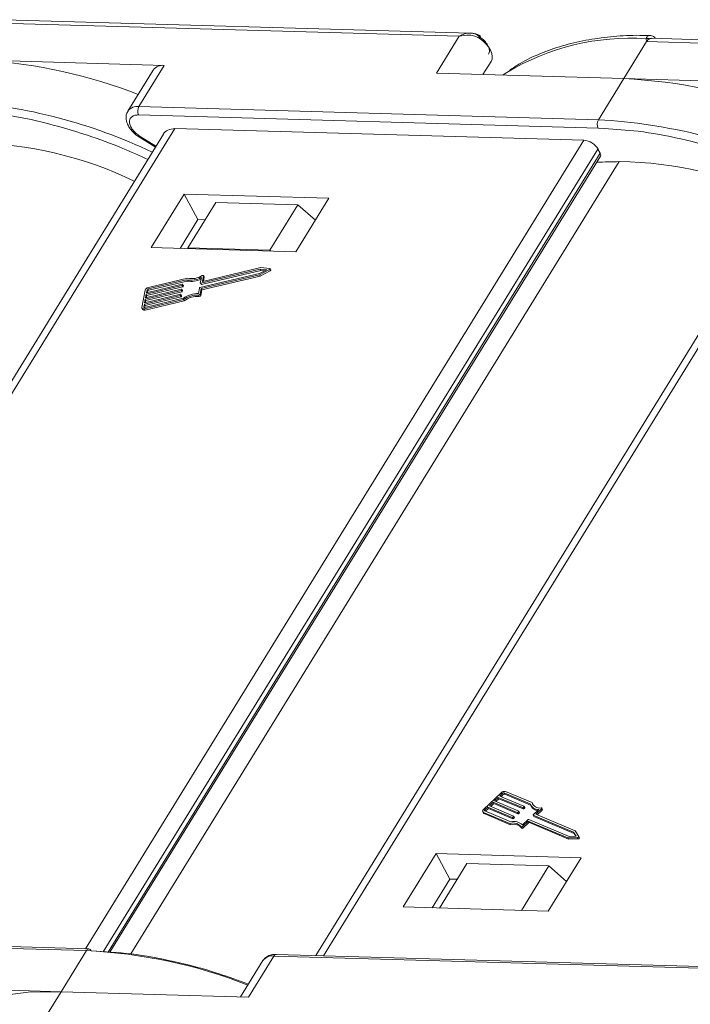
# Model space of a CAD drawing. Header units: millimetres. Extents: x 4144 to 5605, y 218 to 1251.
# Tile 35 of 45: x 5192 to 5232, y 1006 to 1064. Entities that reach past the tile are written whole.
import ezdxf

# ---------------------------------------------------------------- set-up
doc = ezdxf.new("R2010")
doc.units = ezdxf.units.MM

msp = doc.modelspace()

# ---------------------------------------------------------------- linework, layer by layer
at = {"color": 7, "linetype": 'Continuous', "lineweight": 15}
for p, q in [((5190.843, 1064.22), (5218.03, 1063.438)), ((5218.69, 1063.624), (5191.135, 1064.416)), ((5218.03, 1063.438), (5216.681, 1061.249)), ((5227.771, 1060.93), (5229.12, 1063.119)), ((5229.12, 1063.119), (5229.092, 1063.293)), ((5229.12, 1063.119), (5256.307, 1062.338)), ((5256.967, 1062.524), (5229.412, 1063.316)), ((5200.584, 1061.712), (5189.717, 1062.024)), ((5199.084, 1059.279), (5200.584, 1061.712)), ((5219.915, 1061.941), (5219.44, 1061.169)), ((5219.44, 1061.169), (5219.915, 1061.941)), ((5199.935, 1061.44), (5198.435, 1059.008)), ((5216.681, 1061.249), (5227.771, 1060.93)), ((5227.771, 1060.93), (5226.271, 1058.497)), ((5238.86, 1060.611), (5227.771, 1060.93)), ((5226.271, 1058.497), (5199.084, 1059.279)), ((5199.07, 1058.784), (5226.257, 1058.003)), ((5200.53, 1057.644), (5171.265, 1010.172)), ((5171.739, 1010.159), (5201.218, 1057.98)), ((5200.094, 1056.937), (5199.159, 1057.514)), ((5201.218, 1057.98), (5225.402, 1057.284)), ((5226.257, 1058.003), (5226.618, 1057.974)), ((5225.402, 1057.284), (5195.922, 1009.463)), ((5199.125, 1057.459), (5200.06, 1056.882)), ((5196.98, 1009.294), (5226.244, 1056.765)), ((5197.257, 1009.271), (5226.38, 1056.513)), ((5238.806, 1056.543), (5209.542, 1009.072)), ((5210.015, 1009.058), (5239.495, 1056.879)), ((5226.38, 1056.513), (5226.244, 1056.765)), ((5197.372, 1009.262), (5226.392, 1056.338)), ((5198.61, 1009.163), (5227.496, 1056.02)), ((5201.758, 1054.102), (5199.809, 1050.94)), ((5210.328, 1053.856), (5201.758, 1054.102)), ((5201.758, 1054.102), (5202.573, 1052.593)), ((5203.631, 1053.602), (5201.981, 1050.927)), ((5208.487, 1053.463), (5203.631, 1053.602)), ((5206.837, 1050.787), (5208.487, 1053.463)), ((5208.378, 1050.693), (5210.328, 1053.856)), ((5208.487, 1053.463), (5209.524, 1052.552)), ((5202.573, 1052.593), (5201.523, 1050.89)), ((5203.001, 1052.581), (5202.573, 1052.593)), ((5199.809, 1050.94), (5208.378, 1050.693)), ((5201.981, 1050.927), (5201.977, 1050.877)), ((5206.837, 1050.787), (5201.981, 1050.927)), ((5206.896, 1050.736), (5206.837, 1050.787)), ((5206.21, 1049.408), (5202.696, 1048.575)), ((5202.743, 1048.828), (5206.257, 1049.661)), ((5202.784, 1048.753), (5206.297, 1049.585)), ((5206.296, 1049.751), (5202.875, 1048.94)), ((5206.645, 1049.632), (5206.21, 1049.408)), ((5206.218, 1049.329), (5206.81, 1049.634)), ((5206.257, 1049.661), (5206.645, 1049.632)), ((5206.257, 1049.661), (5206.297, 1049.585)), ((5206.259, 1049.253), (5206.85, 1049.558)), ((5206.824, 1049.711), (5206.296, 1049.751)), ((5206.297, 1049.585), (5206.522, 1049.569)), ((5206.81, 1049.634), (5206.85, 1049.558)), ((5206.891, 1049.622), (5206.85, 1049.697)), ((5199.631, 1048.494), (5201.908, 1049.034)), ((5201.96, 1049.127), (5199.647, 1048.579)), ((5199.672, 1048.419), (5201.949, 1048.958)), ((5201.908, 1049.034), (5201.949, 1048.958)), ((5202.778, 1049.169), (5202.718, 1048.842)), ((5202.719, 1048.834), (5202.759, 1048.759)), ((5202.743, 1048.828), (5202.784, 1048.753)), ((5202.768, 1048.511), (5206.218, 1049.329)), ((5202.809, 1048.436), (5206.259, 1049.253)), ((5202.85, 1048.954), (5202.906, 1049.26)), ((5202.857, 1048.941), (5202.85, 1048.954)), ((5202.903, 1048.947), (5202.947, 1049.184)), ((5202.945, 1049.201), (5202.904, 1049.276)), ((5202.906, 1049.26), (5202.947, 1049.184)), ((5206.259, 1049.253), (5206.218, 1049.329)), ((5199.448, 1048.411), (5199.261, 1047.398)), ((5199.464, 1047.89), (5201.578, 1048.391)), ((5201.593, 1048.475), (5199.479, 1047.974)), ((5199.504, 1047.814), (5201.618, 1048.315)), ((5199.518, 1048.185), (5201.632, 1048.686)), ((5201.648, 1048.77), (5199.534, 1048.27)), ((5199.534, 1048.27), (5199.565, 1048.438)), ((5199.559, 1048.11), (5201.673, 1048.611)), ((5199.606, 1048.363), (5199.565, 1048.438)), ((5199.591, 1048.283), (5199.606, 1048.363)), ((5199.631, 1048.494), (5199.672, 1048.419)), ((5201.578, 1048.391), (5201.618, 1048.315)), ((5201.611, 1048.419), (5201.619, 1048.461)), ((5201.611, 1048.419), (5201.651, 1048.343)), ((5201.658, 1048.394), (5201.617, 1048.469)), ((5201.619, 1048.461), (5201.659, 1048.385)), ((5201.632, 1048.686), (5201.673, 1048.611)), ((5201.651, 1048.343), (5201.659, 1048.385)), ((5201.665, 1048.714), (5201.673, 1048.756)), ((5201.665, 1048.714), (5201.706, 1048.639)), ((5201.713, 1048.689), (5201.672, 1048.765)), ((5201.673, 1048.756), (5201.714, 1048.681)), ((5201.706, 1048.639), (5201.714, 1048.681)), ((5202.663, 1048.547), (5202.602, 1048.221)), ((5202.707, 1048.185), (5202.768, 1048.511)), ((5202.748, 1048.11), (5202.809, 1048.436)), ((5202.809, 1048.436), (5202.768, 1048.511)), ((5199.409, 1047.594), (5201.523, 1048.095)), ((5199.413, 1047.313), (5201.726, 1047.861)), ((5201.539, 1048.18), (5199.424, 1047.679)), ((5199.424, 1047.679), (5199.464, 1047.89)), ((5201.705, 1047.937), (5199.428, 1047.397)), ((5199.45, 1047.519), (5201.564, 1048.02)), ((5199.453, 1047.238), (5201.766, 1047.786)), ((5199.464, 1047.89), (5199.504, 1047.814)), ((5199.479, 1047.974), (5199.518, 1048.185)), ((5199.482, 1047.692), (5199.504, 1047.814)), ((5199.518, 1048.185), (5199.559, 1048.11)), ((5199.536, 1047.988), (5199.559, 1048.11)), ((5201.523, 1048.095), (5201.564, 1048.02)), ((5201.556, 1048.123), (5201.564, 1048.166)), ((5201.556, 1048.123), (5201.597, 1048.048)), ((5201.604, 1048.098), (5201.563, 1048.174)), ((5201.564, 1048.166), (5201.605, 1048.09)), ((5201.597, 1048.048), (5201.605, 1048.09)), ((5201.766, 1047.786), (5201.726, 1047.861)), ((5202.617, 1048.127), (5202.658, 1048.052)), ((5202.748, 1048.11), (5202.707, 1048.185)), ((5199.267, 1047.349), (5199.308, 1047.273)), ((5199.378, 1047.426), (5199.409, 1047.594)), ((5199.378, 1047.426), (5199.392, 1047.398)), ((5199.409, 1047.594), (5199.45, 1047.519)), ((5199.453, 1047.238), (5199.413, 1047.313)), ((5199.427, 1047.397), (5199.45, 1047.519)), ((5220.523, 1018.697), (5219.477, 1017.709)), ((5220.602, 1018.664), (5220.428, 1018.499)), ((5220.428, 1018.499), (5221.862, 1017.896)), ((5220.511, 1018.464), (5220.643, 1018.588)), ((5220.643, 1018.588), (5220.602, 1018.664)), ((5222.229, 1018.039), (5220.685, 1018.688)), ((5220.685, 1018.688), (5220.726, 1018.613)), ((5220.726, 1018.613), (5222.253, 1017.971)), ((5222.341, 1018.111), (5220.773, 1018.771)), ((5220.036, 1018.129), (5219.818, 1017.923)), ((5219.818, 1017.923), (5221.252, 1017.32)), ((5219.901, 1017.888), (5220.077, 1018.053)), ((5221.47, 1017.526), (5220.036, 1018.129)), ((5220.077, 1018.053), (5220.036, 1018.129)), ((5220.077, 1018.053), (5221.51, 1017.45)), ((5220.341, 1018.417), (5220.123, 1018.211)), ((5220.123, 1018.211), (5221.557, 1017.608)), ((5220.206, 1018.176), (5220.382, 1018.341)), ((5221.775, 1017.814), (5220.341, 1018.417)), ((5220.382, 1018.341), (5220.341, 1018.417)), ((5220.382, 1018.341), (5221.815, 1017.738)), ((5222.263, 1017.951), (5222.304, 1017.876)), ((5222.382, 1018.036), (5222.341, 1018.111)), ((5222.398, 1017.975), (5222.382, 1018.036)), ((5219.428, 1017.568), (5219.468, 1017.493)), ((5219.465, 1017.536), (5221.034, 1016.876)), ((5219.506, 1017.46), (5219.465, 1017.536)), ((5219.506, 1017.46), (5221.075, 1016.801)), ((5219.553, 1017.618), (5221.096, 1016.969)), ((5219.731, 1017.841), (5219.557, 1017.676)), ((5219.557, 1017.676), (5219.597, 1017.6)), ((5219.597, 1017.6), (5219.772, 1017.765)), ((5221.165, 1017.238), (5219.731, 1017.841)), ((5219.772, 1017.765), (5219.731, 1017.841)), ((5219.772, 1017.765), (5221.205, 1017.162)), ((5221.51, 1017.45), (5221.47, 1017.526)), ((5221.555, 1017.579), (5221.511, 1017.538)), ((5221.552, 1017.463), (5221.511, 1017.538)), ((5221.552, 1017.463), (5221.595, 1017.504)), ((5221.595, 1017.504), (5221.555, 1017.579)), ((5221.604, 1017.527), (5221.563, 1017.603)), ((5221.815, 1017.738), (5221.775, 1017.814)), ((5221.86, 1017.867), (5221.816, 1017.826)), ((5221.857, 1017.751), (5221.816, 1017.826)), ((5221.857, 1017.751), (5221.9, 1017.792)), ((5221.9, 1017.792), (5221.86, 1017.867)), ((5221.909, 1017.815), (5221.868, 1017.891)), ((5222.406, 1017.372), (5222.447, 1017.297)), ((5224.796, 1016.365), (5222.413, 1017.367)), ((5222.453, 1017.292), (5222.413, 1017.367)), ((5222.415, 1017.396), (5222.752, 1017.714)), ((5222.559, 1017.424), (5222.896, 1017.743)), ((5224.899, 1016.44), (5222.559, 1017.424)), ((5222.643, 1017.389), (5222.937, 1017.667)), ((5222.896, 1017.743), (5222.937, 1017.667)), ((5222.954, 1017.714), (5222.913, 1017.79)), ((5221.075, 1016.801), (5221.034, 1016.876)), ((5221.205, 1017.162), (5221.165, 1017.238)), ((5221.25, 1017.291), (5221.206, 1017.25)), ((5221.206, 1017.25), (5221.247, 1017.174)), ((5221.247, 1017.174), (5221.29, 1017.216)), ((5221.29, 1017.216), (5221.25, 1017.291)), ((5221.299, 1017.239), (5221.258, 1017.315)), ((5221.773, 1016.79), (5222.11, 1017.108)), ((5221.786, 1016.694), (5222.102, 1016.992)), ((5221.827, 1016.619), (5222.142, 1016.917)), ((5222.142, 1016.917), (5222.102, 1016.992)), ((5222.143, 1017.004), (5224.463, 1016.029)), ((5222.184, 1016.929), (5222.143, 1017.004)), ((5222.151, 1017.12), (5224.534, 1016.118)), ((5222.184, 1016.929), (5224.504, 1015.953)), ((5222.453, 1017.292), (5224.836, 1016.289)), ((5221.691, 1016.681), (5221.731, 1016.605)), ((5221.827, 1016.619), (5221.786, 1016.694)), ((5224.944, 1016.124), (5224.796, 1016.365)), ((5224.836, 1016.289), (5224.796, 1016.365)), ((5224.836, 1016.289), (5224.938, 1016.124)), ((5225.101, 1016.113), (5224.899, 1016.44)), ((5224.463, 1016.029), (5225.021, 1016.037)), ((5224.504, 1015.953), (5224.463, 1016.029)), ((5224.504, 1015.953), (5225.061, 1015.962)), ((5224.534, 1016.118), (5224.944, 1016.124)), ((5225.021, 1016.037), (5225.061, 1015.962)), ((5225.142, 1016.036), (5225.101, 1016.112)), ((5216.672, 1015.102), (5214.722, 1011.94)), ((5225.241, 1014.856), (5216.672, 1015.102)), ((5216.672, 1015.102), (5217.486, 1013.593)), ((5218.484, 1014.505), (5216.865, 1011.878)), ((5218.484, 1014.505), (5223.34, 1014.366)), ((5223.292, 1011.693), (5225.241, 1014.856)), ((5221.721, 1011.738), (5223.34, 1014.366)), ((5223.34, 1014.366), (5224.378, 1013.455)), ((5216.436, 1011.89), (5217.486, 1013.593)), ((5217.486, 1013.593), (5217.914, 1013.581)), ((5214.722, 1011.94), (5223.292, 1011.693)), ((5168.792, 1010.141), (5195.979, 1009.359)), ((5196.125, 1009.458), (5168.938, 1010.239)), ((5195.979, 1009.359), (5194.48, 1006.927)), ((5206.42, 1008.769), (5205.097, 1006.621)), ((5205.57, 1006.608), (5207.069, 1009.04)), ((5207.069, 1009.04), (5234.256, 1008.259)), ((5234.402, 1008.357), (5207.215, 1009.139)), ((5194.48, 1006.927), (5183.39, 1007.245)), ((5193.13, 1004.737), (5194.48, 1006.927)), ((5194.48, 1006.927), (5205.57, 1006.608))]:
    msp.add_line(p, q, dxfattribs=at)
at = {"color": 7, "linetype": 'Continuous', "lineweight": 15, "flags": 128}
for points in [[(5219.915, 1061.941), (5219.974, 1062.083), (5219.987, 1062.247), (5219.956, 1062.426), (5219.881, 1062.614), (5219.764, 1062.805), (5219.61, 1062.99), (5219.424, 1063.165), (5219.213, 1063.322)], [(5220.854, 1061.294), (5220.818, 1061.27), (5220.624, 1061.135)], [(5199.159, 1057.514), (5199.141, 1057.485), (5199.13, 1057.466), (5199.125, 1057.459), (5199.125, 1057.459)], [(5206.824, 1049.711), (5206.837, 1049.708), (5206.847, 1049.702), (5206.852, 1049.693), (5206.852, 1049.681), (5206.848, 1049.668), (5206.838, 1049.655), (5206.825, 1049.644), (5206.81, 1049.634)], [(5206.85, 1049.558), (5206.866, 1049.568), (5206.879, 1049.58), (5206.888, 1049.593), (5206.893, 1049.605), (5206.893, 1049.617), (5206.891, 1049.622)], [(5202.718, 1048.842), (5202.717, 1048.838), (5202.718, 1048.835), (5202.72, 1048.832), (5202.723, 1048.829), (5202.727, 1048.828), (5202.732, 1048.827), (5202.737, 1048.827), (5202.743, 1048.828)], [(5202.83, 1049.278), (5202.844, 1049.285), (5202.859, 1049.289), (5202.873, 1049.29), (5202.886, 1049.289), (5202.896, 1049.285), (5202.903, 1049.278), (5202.906, 1049.27), (5202.906, 1049.26)], [(5202.875, 1048.94), (5202.869, 1048.939), (5202.864, 1048.939), (5202.86, 1048.94), (5202.856, 1048.942), (5202.853, 1048.944), (5202.851, 1048.947), (5202.85, 1048.95), (5202.85, 1048.954)], [(5202.947, 1049.184), (5202.947, 1049.194), (5202.945, 1049.201)], [(5201.619, 1048.461), (5201.619, 1048.465), (5201.618, 1048.468), (5201.616, 1048.472), (5201.613, 1048.474), (5201.609, 1048.475), (5201.604, 1048.476), (5201.599, 1048.476), (5201.593, 1048.475)], [(5201.673, 1048.756), (5201.673, 1048.76), (5201.673, 1048.764), (5201.67, 1048.767), (5201.667, 1048.769), (5201.664, 1048.771), (5201.659, 1048.772), (5201.654, 1048.771), (5201.648, 1048.77)], [(5201.564, 1048.166), (5201.564, 1048.17), (5201.563, 1048.173), (5201.561, 1048.176), (5201.558, 1048.179), (5201.554, 1048.18), (5201.549, 1048.181), (5201.544, 1048.181), (5201.539, 1048.18)], [(5199.413, 1047.313), (5199.379, 1047.307), (5199.347, 1047.307), (5199.319, 1047.311), (5199.296, 1047.321), (5199.277, 1047.335), (5199.265, 1047.353), (5199.26, 1047.374), (5199.261, 1047.398)], [(5199.428, 1047.397), (5199.417, 1047.395), (5199.406, 1047.395), (5199.397, 1047.397), (5199.389, 1047.4), (5199.383, 1047.405), (5199.379, 1047.411), (5199.377, 1047.418), (5199.378, 1047.426)], [(5219.465, 1017.536), (5219.445, 1017.548), (5219.43, 1017.564), (5219.422, 1017.584), (5219.42, 1017.607), (5219.425, 1017.632), (5219.436, 1017.658), (5219.454, 1017.684), (5219.477, 1017.709)], [(5219.557, 1017.676), (5219.549, 1017.668), (5219.543, 1017.659), (5219.539, 1017.65), (5219.537, 1017.642), (5219.538, 1017.634), (5219.541, 1017.628), (5219.546, 1017.622), (5219.553, 1017.618)], [(5221.557, 1017.608), (5221.56, 1017.606), (5221.563, 1017.603), (5221.564, 1017.6), (5221.564, 1017.596), (5221.563, 1017.592), (5221.561, 1017.588), (5221.559, 1017.583), (5221.555, 1017.579)], [(5221.862, 1017.896), (5221.865, 1017.894), (5221.868, 1017.891), (5221.869, 1017.888), (5221.869, 1017.884), (5221.868, 1017.88), (5221.866, 1017.876), (5221.864, 1017.871), (5221.86, 1017.867)], [(5222.413, 1017.367), (5222.409, 1017.369), (5222.407, 1017.372), (5222.405, 1017.375), (5222.405, 1017.379), (5222.406, 1017.383), (5222.408, 1017.387), (5222.411, 1017.392), (5222.415, 1017.396)], [(5222.879, 1017.804), (5222.892, 1017.803), (5222.903, 1017.8), (5222.91, 1017.794), (5222.915, 1017.785), (5222.915, 1017.776), (5222.912, 1017.765), (5222.906, 1017.754), (5222.896, 1017.743)], [(5222.937, 1017.667), (5222.947, 1017.678), (5222.953, 1017.689), (5222.956, 1017.7), (5222.955, 1017.71), (5222.954, 1017.714)], [(5221.252, 1017.32), (5221.255, 1017.318), (5221.258, 1017.315), (5221.259, 1017.312), (5221.259, 1017.308), (5221.258, 1017.304), (5221.256, 1017.3), (5221.254, 1017.295), (5221.25, 1017.291)], [(5221.786, 1016.694), (5221.774, 1016.685), (5221.76, 1016.677), (5221.746, 1016.671), (5221.731, 1016.667), (5221.717, 1016.667), (5221.706, 1016.669), (5221.696, 1016.674), (5221.69, 1016.681)], [(5221.731, 1016.606), (5221.737, 1016.598), (5221.746, 1016.593), (5221.758, 1016.591), (5221.772, 1016.592), (5221.786, 1016.595), (5221.801, 1016.601), (5221.815, 1016.609), (5221.827, 1016.619)], [(5225.101, 1016.113), (5225.104, 1016.102), (5225.102, 1016.09), (5225.096, 1016.077), (5225.085, 1016.065), (5225.07, 1016.054), (5225.054, 1016.045), (5225.037, 1016.039), (5225.021, 1016.037)], [(5225.061, 1015.962), (5225.078, 1015.964), (5225.095, 1015.969), (5225.111, 1015.978), (5225.125, 1015.989), (5225.136, 1016.002), (5225.143, 1016.015), (5225.145, 1016.027), (5225.142, 1016.036)], [(5183.611, 1002.381), (5184.009, 1002.966), (5184.967, 1004.032), (5186.129, 1004.944), (5187.482, 1005.693), (5189.011, 1006.272), (5190.7, 1006.673), (5192.529, 1006.892), (5194.48, 1006.927)]]:
    msp.add_lwpolyline(points, dxfattribs=at)
at = {"color": 7, "linetype": 'Continuous', "lineweight": 15}
for centre, radius, start, end in [((5218.685, 1063.697), 0.647, 324.5742, 337.63278), ((5228.157, 1049.174), 14.15, 86.21226, 121.07297), ((5229.189, 1063.003), 0.306, 69.74741, 108.5156), ((5188.01, 1031.785), 30.29, 68.63829, 86.34175), ((5200.487, 1061.03), 0.688, 81.96358, 143.42725), ((5226.42, 1031.192), 29.768, 68.52159, 87.39982), ((5186.194, 1027.694), 31.965, 64.65808, 85.9657), ((5198.988, 1058.596), 0.69, 82.00241, 143.0234), ((5199.554, 1059.018), 0.538, 150.95613, 205.74517), ((5226.741, 1058.236), 0.538, 150.95613, 205.74517), ((5224.622, 1027.074), 31.467, 64.53337, 86.99672), ((5189.004, 1034.719), 22.403, 64.03209, 89.45086), ((5225.322, 1056.212), 1.076, 30.95613, 85.74517), ((5226.238, 1056.415), 0.173, 333.36398, 34.64949), ((5228.436, 995.532), 60.495, 90.89067, 92.14196), ((5227.281, 1033.619), 22.403, 64.03209, 89.45086), ((5202.151, 1050.337), 1.326, 259.41771, 298.19154), ((5202.191, 1050.238), 1.302, 259.26079, 295.83746), ((5202.206, 1050.289), 1.188, 258.0397, 301.68332), ((5199.694, 1048.321), 0.262, 100.47925, 160.04254), ((5199.647, 1048.409), 0.0872, 100.47925, 160.04254), ((5199.688, 1048.333), 0.0872, 100.47925, 160.04254), ((5201.57, 1048.434), 0.0436, 280.47925, 340.04254), ((5201.61, 1048.358), 0.0436, 280.47925, 340.04254), ((5201.624, 1048.729), 0.0436, 280.47925, 340.04254), ((5201.647, 1048.388), 0.0121, 347.28267, 27.51386), ((5201.665, 1048.654), 0.0436, 280.47925, 340.04254), ((5202.62, 1046.605), 1.616, 90.62184, 124.50109), ((5201.702, 1048.683), 0.0121, 347.28267, 27.51386), ((5202.704, 1048.532), 0.0436, 100.47925, 160.04254), ((5202.775, 1048.772), 0.021, 219.90183, 292.51357), ((5201.515, 1048.138), 0.0436, 280.47925, 340.04254), ((5201.556, 1048.063), 0.0436, 280.47925, 340.04254), ((5201.593, 1048.093), 0.0121, 347.28267, 27.51386), ((5202.544, 1046.746), 1.383, 86.96732, 126.27921), ((5202.584, 1046.671), 1.383, 86.96732, 126.27921), ((5202.624, 1048.216), 0.0895, 265.73675, 339.43857), ((5202.664, 1048.141), 0.0895, 265.73675, 339.43857), ((5199.405, 1047.354), 0.126, 219.90183, 292.51357), ((5220.712, 1018.516), 0.262, 76.65876, 136.22204), ((5220.665, 1018.603), 0.0872, 76.65876, 136.22204), ((5220.706, 1018.528), 0.0872, 76.65876, 136.22204), ((5222.697, 1018.208), 0.497, 199.88446, 276.34019), ((5222.778, 1018.252), 0.459, 197.87163, 282.66726), ((5219.532, 1017.528), 0.0725, 209.18743, 249.41863), ((5221.48, 1017.568), 0.0436, 256.65876, 316.22204), ((5221.52, 1017.493), 0.0436, 256.65876, 316.22204), ((5221.584, 1017.521), 0.021, 304.18773, 16.79947), ((5221.785, 1017.856), 0.0436, 256.65876, 316.22204), ((5221.825, 1017.781), 0.0436, 256.65876, 316.22204), ((5221.889, 1017.809), 0.021, 304.18773, 16.79947), ((5222.718, 1018.137), 0.49, 212.19031, 265.68863), ((5221.226, 1016.32), 0.588, 37.86047, 109.03364), ((5221.267, 1016.244), 0.588, 37.86047, 109.03364), ((5221.281, 1016.3), 0.693, 44.85727, 105.46591), ((5221.175, 1017.28), 0.0436, 256.65876, 316.22204), ((5221.215, 1017.205), 0.0436, 256.65876, 316.22204), ((5221.279, 1017.233), 0.021, 304.18773, 16.79947), ((5222.133, 1016.962), 0.0436, 76.65876, 136.22204), ((5222.141, 1017.078), 0.0436, 76.65876, 136.22204), ((5222.174, 1016.887), 0.0436, 76.65876, 136.22204), ((5222.458, 1017.303), 0.0121, 209.18743, 249.41863), ((5196.138, 1009.282), 0.176, 94.04353, 153.96822), ((5194.551, 979.254), 30.139, 68.6387, 87.2827), ((5196.105, 1009.286), 0.173, 22.0518, 83.33731), ((5206.973, 1008.359), 0.688, 81.96358, 143.42725), ((5207.227, 1008.963), 0.176, 94.04353, 153.96822)]:
    msp.add_arc(centre, radius, start, end, dxfattribs=at)
msp.add_ellipse((5201.761, 1056.974), major_axis=(-1.256, 0.627), ratio=0.628473, start_param=5.441514, end_param=6.226831, dxfattribs=at)
for points, knots in [([(5218.03, 1063.438), (5218.131, 1063.49), (5218.333, 1063.592), (5218.666, 1063.641), (5218.989, 1063.594), (5219.16, 1063.464), (5219.241, 1063.403)], [0, 0, 0, 0, 0.251519, 0.501784, 0.765632, 1, 1, 1, 1]), ([(5219.213, 1063.322), (5219.13, 1063.365), (5218.948, 1063.462), (5218.534, 1063.532), (5218.228, 1063.475), (5218.03, 1063.438)], [0, 0, 0, 0, 0.227063, 0.501587, 1, 1, 1, 1]), ([(5219.284, 1063.45), (5219.166, 1063.51), (5218.977, 1063.605), (5218.769, 1063.619), (5218.691, 1063.624)], [0, 0, 0, 0, 0.623427, 1, 1, 1, 1]), ([(5229.325, 1063.477), (5229.054, 1063.485), (5228.247, 1063.508), (5226.971, 1063.42), (5225.504, 1063.216), (5224.116, 1062.885), (5222.82, 1062.426), (5221.772, 1061.941), (5221.211, 1061.56), (5221.003, 1061.418)], [0, 0, 0, 0, 0.082191, 0.244093, 0.406945, 0.570776, 0.735755, 0.902211, 1, 1, 1, 1]), ([(5229.092, 1063.293), (5229.1, 1063.319), (5229.117, 1063.377), (5229.171, 1063.441), (5229.24, 1063.48), (5229.294, 1063.499), (5229.324, 1063.489), (5229.326, 1063.489)], [0, 0, 0, 0, 0.2173471, 0.4751554, 0.7164243, 0.9720672, 1, 1, 1, 1]), ([(5229.649, 1063.309), (5229.643, 1063.317), (5229.613, 1063.363), (5229.537, 1063.422), (5229.429, 1063.479), (5229.355, 1063.487), (5229.318, 1063.491)], [0, 0, 0, 0, 0.065262, 0.374079, 0.686602, 1, 1, 1, 1]), ([(5229.412, 1063.307), (5229.381, 1063.309), (5229.342, 1063.312), (5229.304, 1063.294), (5229.295, 1063.29)], [0, 0, 0, 0, 0.778572, 1, 1, 1, 1]), ([(5189.204, 1059.008), (5189.733, 1058.965), (5191.075, 1058.854), (5193.371, 1058.384), (5195.835, 1057.675), (5197.935, 1056.913), (5199.121, 1056.374), (5199.61, 1056.152)], [0, 0, 0, 0, 0.160994, 0.40814, 0.662248, 0.860875, 1, 1, 1, 1]), ([(5198.447, 1059.005), (5198.432, 1058.989), (5198.342, 1058.885), (5198.309, 1058.607), (5198.374, 1058.288), (5198.525, 1058.011), (5198.75, 1057.727), (5198.981, 1057.562), (5199.125, 1057.459)], [0, 0, 0, 0, 0.037615, 0.241517, 0.451999, 0.598171, 0.747954, 1, 1, 1, 1]), ([(5199.159, 1057.514), (5199.076, 1057.571), (5198.905, 1057.687), (5198.705, 1057.905), (5198.57, 1058.131), (5198.516, 1058.345), (5198.542, 1058.533), (5198.65, 1058.68), (5198.829, 1058.773), (5198.991, 1058.78), (5199.07, 1058.784)], [0, 0, 0, 0, 0.12225, 0.25, 0.37775, 0.5, 0.62225, 0.75, 0.87775, 1, 1, 1, 1]), ([(5226.618, 1057.974), (5227.278, 1057.934), (5228.743, 1057.845), (5231.168, 1057.398), (5233.626, 1056.731), (5235.888, 1055.941), (5237.24, 1055.347), (5237.892, 1055.06)], [0, 0, 0, 0, 0.1865637, 0.4136768, 0.6471866, 0.8297137, 1, 1, 1, 1]), ([(5205.561, 1007.376), (5204.985, 1007.587), (5203.509, 1008.128), (5201.175, 1008.743), (5198.627, 1009.213), (5197.044, 1009.305), (5196.265, 1009.351)], [0, 0, 0, 0, 0.180169, 0.461291, 0.734758, 1, 1, 1, 1]), ([(5207.217, 1009.132), (5207.19, 1009.135), (5207.06, 1009.148), (5206.841, 1009.1), (5206.58, 1008.982), (5206.475, 1008.83), (5206.428, 1008.762)], [0, 0, 0, 0, 0.07976, 0.393066, 0.724539, 1, 1, 1, 1])]:
    msp.add_open_spline(points, degree=3, knots=knots, dxfattribs=at)
for points in [[(5219.241, 1063.403), (5219.344, 1063.326), (5219.55, 1063.173), (5219.67, 1062.987), (5219.73, 1062.894)], [(5219.73, 1062.894), (5219.772, 1062.794), (5219.857, 1062.595), (5219.797, 1062.443), (5219.767, 1062.368)], [(5229.295, 1063.29), (5229.263, 1063.271), (5229.199, 1063.232), (5229.147, 1063.157), (5229.12, 1063.119)]]:
    msp.add_open_spline(points, degree=3, dxfattribs=at)

doc.saveas('drawing.dxf')
